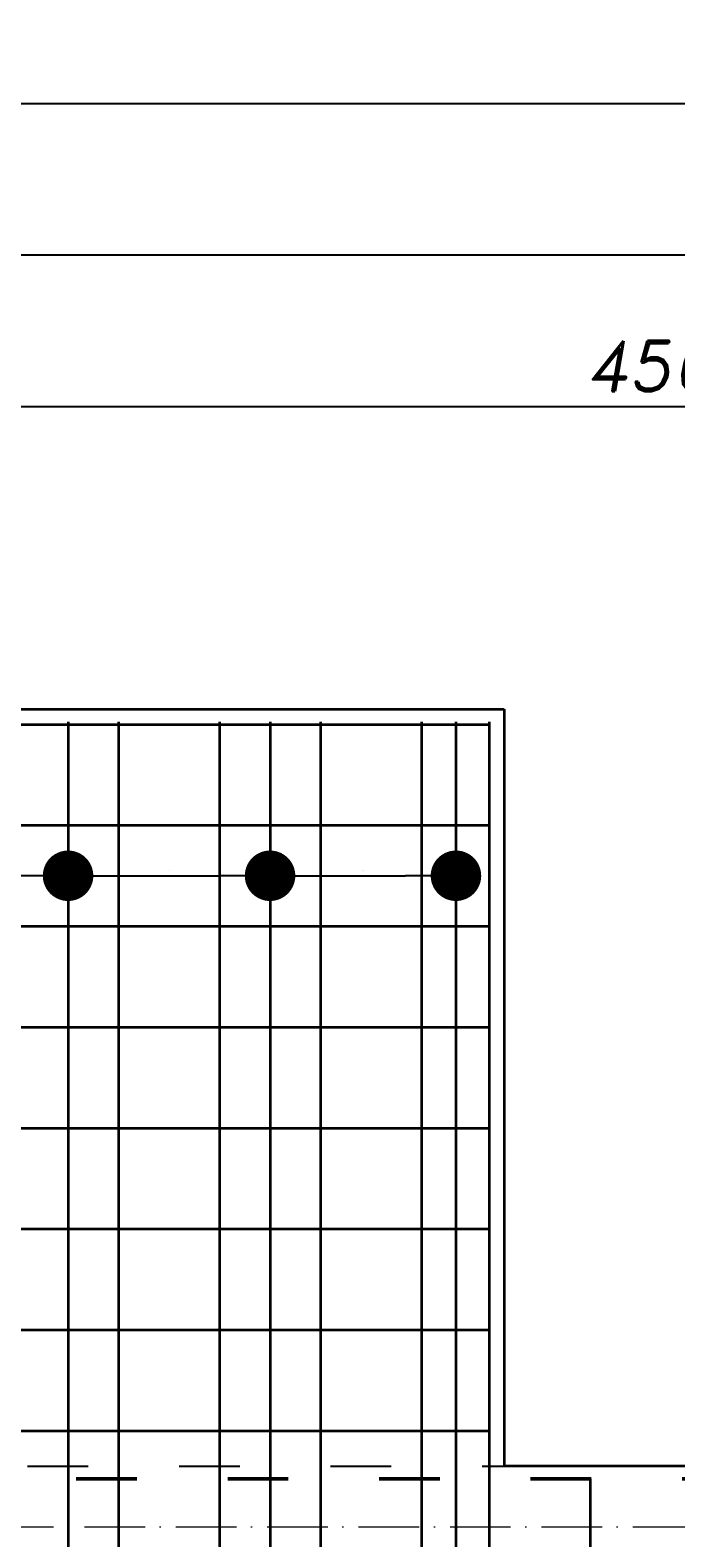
# Model space of a CAD drawing. Header units: millimetres. Extents: x 295948 to 312016, y 6878 to 18016.
# Tile 229 of 252: x 309270 to 309398, y 15277 to 15576. Entities that reach past the tile are written whole.
import ezdxf

# ---------------------------------------------------------------- set-up
doc = ezdxf.new("R2010")
doc.units = ezdxf.units.MM
doc.linetypes.add('ACAD_ISO03W100', pattern=[30, 12, -18])
doc.linetypes.add('ACAD_ISO10W100', pattern=[18, 12, -3, 0, -3])
for name, color, linetype, lineweight in [('konstrukcja', 3, 'Continuous', 35), ('konstrukcja wymiary', 1, 'Continuous', 13), ('osie', 5, 'ACAD_ISO10W100', 13), ('zbrojenie', 4, 'Continuous', 50), ('zbrojenie płyty', 141, 'Continuous', 35)]:
    doc.layers.add(name, color=color, linetype=linetype, lineweight=lineweight)
doc.layers.add('przerywane', color=6, linetype='ACAD_ISO03W100')
doc.styles.add('KONSTRUKCJA', font='romand.shx', dxfattribs={"oblique": 10})
doc.styles.get("Standard").update_dxf_attribs({"font": 'romand.shx', "oblique": 10})
doc.dimstyles.new('150', dxfattribs={"dimtxt": 10, "dimasz": 7, "dimexe": 1.25, "dimexo": 0.625, "dimgap": 3, "dimtad": 1, "dimdec": 0, "dimrnd": 0.5, "dimtxsty": 'KONSTRUKCJA', "dimblk": 'ARCHTICK', "dimcen": 2.5, "dimadec": 0, "dimazin": 0, "dimtfac": 1, "dimtdec": 0, "dimtix": 1, "dimtmove": 0, "dimatfit": 3, "dimfxl": 4, "dimfxlon": 1, "dimarcsym": 0})
doc.dimstyles.new('kropki', dxfattribs={"dimtxt": 0.001, "dimasz": 10, "dimexe": 1.25, "dimexo": 0.625, "dimgap": 1, "dimtad": 1, "dimtxsty": 'Standard', "dimblk": 'DOT', "dimcen": 2.5, "dimadec": 0, "dimazin": 0, "dimtfac": 1, "dimtmove": 0, "dimatfit": 3, "dimfxl": 1, "dimfxlon": 1, "dimarcsym": 0})

# ---------------------------------------------------------------- blocks, each defined once
blk = doc.blocks.new('_ArchTick')
at = {"color": 0, "linetype": 'ByBlock', "lineweight": 13, "const_width": 0.15}
blk.add_lwpolyline([(-0.5, -0.5), (0.5, 0.5)], dxfattribs=at)
blk = doc.blocks.new('*D914')
at = {"layer": 'Defpoints', "color": 0, "transparency": 16777216}
for p in [(309620.63, 15501.22), (309620.63, 14520.22), (309164.63, 14393.22)]:
    blk.add_point(p, dxfattribs=at)
at = {"layer": 'konstrukcja wymiary', "color": 0, "lineweight": -2, "transparency": 16777216}
for p, q in [((309164.63, 15497.22), (309164.63, 15502.47)), ((309164.63, 15501.22), (309620.63, 15501.22)), ((309620.63, 15497.22), (309620.63, 15502.47))]:
    blk.add_line(p, q, dxfattribs=at)
at = {"layer": 'konstrukcja wymiary', "color": 0, "lineweight": -2, "transparency": 16777216, "xscale": 7, "yscale": 7, "zscale": 7, "rotation": 180}
blk.add_blockref('_ArchTick', (309164.63, 15501.22), dxfattribs=at)
at = {"layer": 'konstrukcja wymiary', "color": 0, "lineweight": -2, "transparency": 16777216, "xscale": 7, "yscale": 7, "zscale": 7}
blk.add_blockref('_ArchTick', (309620.63, 15501.22), dxfattribs=at)
at = {"layer": 'konstrukcja wymiary', "color": 0, "transparency": 16777216, "insert": (309392.63, 15509.22), "char_height": 10, "attachment_point": 5, "style": 'KONSTRUKCJA'}
blk.add_mtext('456', dxfattribs=at)
blk = doc.blocks.new('*D927')
at = {"layer": 'Defpoints', "color": 0, "transparency": 16777216}
for p in [(308988.63, 15531.22), (308988.63, 15291.22), (309408.63, 15291.22)]:
    blk.add_point(p, dxfattribs=at)
at = {"layer": 'konstrukcja wymiary', "color": 0, "lineweight": -2, "transparency": 16777216}
for p, q in [((308988.63, 15527.22), (308988.63, 15532.47)), ((309408.63, 15531.22), (308988.63, 15531.22)), ((309408.63, 15527.22), (309408.63, 15532.47))]:
    blk.add_line(p, q, dxfattribs=at)
at = {"layer": 'konstrukcja wymiary', "color": 0, "lineweight": -2, "transparency": 16777216, "xscale": 7, "yscale": 7, "zscale": 7, "rotation": 180}
blk.add_blockref('_ArchTick', (308988.63, 15531.22), dxfattribs=at)
at = {"layer": 'konstrukcja wymiary', "color": 0, "lineweight": -2, "transparency": 16777216, "xscale": 7, "yscale": 7, "zscale": 7}
blk.add_blockref('_ArchTick', (309408.63, 15531.22), dxfattribs=at)
at = {"layer": 'konstrukcja wymiary', "color": 0, "transparency": 16777216, "insert": (309198.63, 15539.22), "char_height": 10, "attachment_point": 5, "style": 'KONSTRUKCJA'}
blk.add_mtext('420', dxfattribs=at)
blk = doc.blocks.new('*D928')
at = {"layer": 'Defpoints', "color": 0, "transparency": 16777216}
for p in [(310760.63, 15561.22), (308976.63, 15291.22), (310760.63, 15291.22)]:
    blk.add_point(p, dxfattribs=at)
at = {"layer": 'konstrukcja wymiary', "color": 0, "lineweight": -2, "transparency": 16777216}
for p, q in [((308976.63, 15557.22), (308976.63, 15562.47)), ((308976.63, 15561.22), (310760.63, 15561.22)), ((310760.63, 15557.22), (310760.63, 15562.47))]:
    blk.add_line(p, q, dxfattribs=at)
at = {"layer": 'konstrukcja wymiary', "color": 0, "lineweight": -2, "transparency": 16777216, "xscale": 7, "yscale": 7, "zscale": 7, "rotation": 180}
blk.add_blockref('_ArchTick', (308976.63, 15561.22), dxfattribs=at)
at = {"layer": 'konstrukcja wymiary', "color": 0, "lineweight": -2, "transparency": 16777216, "xscale": 7, "yscale": 7, "zscale": 7}
blk.add_blockref('_ArchTick', (310760.63, 15561.22), dxfattribs=at)
at = {"layer": 'konstrukcja wymiary', "color": 0, "transparency": 16777216, "insert": (309868.63, 15569.22), "char_height": 10, "attachment_point": 5, "style": 'KONSTRUKCJA'}
blk.add_mtext('1784', dxfattribs=at)
blk = doc.blocks.new('_Dot')
at = {"color": 0, "linetype": 'ByBlock', "lineweight": -2}
blk.add_line((-0.5, 0), (-1, 0), dxfattribs=at)
at = {"color": 0, "linetype": 'ByBlock', "const_width": 0.5}
blk.add_lwpolyline([(-0.25, 0, 1), (0.25, 0, 1)], format="xyb", close=True, dxfattribs=at)
blk = doc.blocks.new('*D1136')
at = {"layer": 'Defpoints', "color": 0, "transparency": 16777216}
for p in [(309067.52, 15438.22), (309057.75, 15418.22), (309739.23, 15418.22)]:
    blk.add_point(p, dxfattribs=at)
at = {"layer": 'konstrukcja wymiary', "color": 0, "lineweight": -2, "transparency": 16777216}
for p, q in [((309057.75, 15448.22), (309057.75, 15458.22)), ((309058.75, 15438.22), (309056.5, 15438.22)), ((309057.75, 15438.22), (309057.75, 15418.22)), ((309058.75, 15418.22), (309056.5, 15418.22)), ((309057.75, 15408.22), (309057.75, 15398.22))]:
    blk.add_line(p, q, dxfattribs=at)
at = {"layer": 'konstrukcja wymiary', "color": 0, "lineweight": -2, "transparency": 16777216, "xscale": 10, "yscale": 10, "zscale": 10}
for p, rotation in [((309057.75, 15438.22), 270), ((309057.75, 15418.22), 90)]:
    blk.add_blockref('_Dot', p, dxfattribs=dict(at, rotation=rotation))
at = {"layer": 'konstrukcja wymiary', "color": 0, "transparency": 16777216, "insert": (309056.75, 15428.22), "char_height": 0.001, "attachment_point": 5, "rotation": 90}
blk.add_mtext('20', dxfattribs=at)
blk = doc.blocks.new('*D1141')
at = {"layer": 'Defpoints', "color": 0, "transparency": 16777216}
for p in [(309067.53, 15318.22), (309057.75, 15298.22), (309739.24, 15298.22)]:
    blk.add_point(p, dxfattribs=at)
at = {"layer": 'konstrukcja wymiary', "color": 0, "lineweight": -2, "transparency": 16777216}
for p, q in [((309057.75, 15328.22), (309057.75, 15338.22)), ((309058.75, 15318.22), (309056.5, 15318.22)), ((309057.75, 15318.22), (309057.75, 15298.22)), ((309058.75, 15298.22), (309056.5, 15298.22)), ((309057.75, 15288.22), (309057.75, 15278.22))]:
    blk.add_line(p, q, dxfattribs=at)
at = {"layer": 'konstrukcja wymiary', "color": 0, "lineweight": -2, "transparency": 16777216, "xscale": 10, "yscale": 10, "zscale": 10}
for p, rotation in [((309057.75, 15318.22), 270), ((309057.75, 15298.22), 90)]:
    blk.add_blockref('_Dot', p, dxfattribs=dict(at, rotation=rotation))
at = {"layer": 'konstrukcja wymiary', "color": 0, "transparency": 16777216, "insert": (309056.75, 15308.22), "char_height": 0.001, "attachment_point": 5, "rotation": 90}
blk.add_mtext('20', dxfattribs=at)
blk = doc.blocks.new('*D1369')
at = {"layer": 'Defpoints', "color": 0, "transparency": 16777216}
for p in [(309237.52, 15418.22), (309277.52, 15418.22), (309277.52, 15408.22)]:
    blk.add_point(p, dxfattribs=at)
at = {"layer": 'konstrukcja wymiary', "color": 0, "lineweight": -2, "transparency": 16777216}
for p, q in [((309237.52, 15409.22), (309237.52, 15406.97)), ((309247.52, 15408.22), (309267.52, 15408.22)), ((309277.52, 15409.22), (309277.52, 15406.97))]:
    blk.add_line(p, q, dxfattribs=at)
at = {"layer": 'konstrukcja wymiary', "color": 0, "lineweight": -2, "transparency": 16777216, "xscale": 10, "yscale": 10, "zscale": 10, "rotation": 180}
blk.add_blockref('_Dot', (309237.52, 15408.22), dxfattribs=at)
at = {"layer": 'konstrukcja wymiary', "color": 0, "lineweight": -2, "transparency": 16777216, "xscale": 10, "yscale": 10, "zscale": 10}
blk.add_blockref('_Dot', (309277.52, 15408.22), dxfattribs=at)
at = {"layer": 'konstrukcja wymiary', "color": 0, "transparency": 16777216, "insert": (309257.52, 15409.22), "char_height": 0.001, "attachment_point": 5}
blk.add_mtext('40', dxfattribs=at)
blk = doc.blocks.new('*D1370')
at = {"layer": 'Defpoints', "color": 0, "transparency": 16777216}
for p in [(309277.52, 15418.22), (309317.52, 15418.22), (309317.52, 15408.22)]:
    blk.add_point(p, dxfattribs=at)
at = {"layer": 'konstrukcja wymiary', "color": 0, "lineweight": -2, "transparency": 16777216}
for p, q in [((309277.52, 15409.22), (309277.52, 15406.97)), ((309287.52, 15408.22), (309307.52, 15408.22)), ((309317.52, 15409.22), (309317.52, 15406.97))]:
    blk.add_line(p, q, dxfattribs=at)
at = {"layer": 'konstrukcja wymiary', "color": 0, "lineweight": -2, "transparency": 16777216, "xscale": 10, "yscale": 10, "zscale": 10, "rotation": 180}
blk.add_blockref('_Dot', (309277.52, 15408.22), dxfattribs=at)
at = {"layer": 'konstrukcja wymiary', "color": 0, "lineweight": -2, "transparency": 16777216, "xscale": 10, "yscale": 10, "zscale": 10}
blk.add_blockref('_Dot', (309317.52, 15408.22), dxfattribs=at)
at = {"layer": 'konstrukcja wymiary', "color": 0, "transparency": 16777216, "insert": (309297.52, 15409.22), "char_height": 0.001, "attachment_point": 5}
blk.add_mtext('40', dxfattribs=at)
blk = doc.blocks.new('*D1371')
at = {"layer": 'Defpoints', "color": 0, "transparency": 16777216}
for p in [(309317.52, 15418.22), (309354.34, 15418.22), (309354.34, 15408.22)]:
    blk.add_point(p, dxfattribs=at)
at = {"layer": 'konstrukcja wymiary', "color": 0, "lineweight": -2, "transparency": 16777216}
for p, q in [((309317.52, 15409.22), (309317.52, 15406.97)), ((309327.52, 15408.22), (309344.34, 15408.22)), ((309354.34, 15409.22), (309354.34, 15406.97))]:
    blk.add_line(p, q, dxfattribs=at)
at = {"layer": 'konstrukcja wymiary', "color": 0, "lineweight": -2, "transparency": 16777216, "xscale": 10, "yscale": 10, "zscale": 10, "rotation": 180}
blk.add_blockref('_Dot', (309317.52, 15408.22), dxfattribs=at)
at = {"layer": 'konstrukcja wymiary', "color": 0, "lineweight": -2, "transparency": 16777216, "xscale": 10, "yscale": 10, "zscale": 10}
blk.add_blockref('_Dot', (309354.34, 15408.22), dxfattribs=at)
at = {"layer": 'konstrukcja wymiary', "color": 0, "transparency": 16777216, "insert": (309335.93, 15409.22), "char_height": 0.001, "attachment_point": 5}
blk.add_mtext('36,82', dxfattribs=at)

msp = doc.modelspace()

# ---------------------------------------------------------------- linework, layer by layer
at = {"layer": 'konstrukcja'}
for p, q in [((309029.518, 15441.224), (309363.918, 15441.224)), ((309363.918, 15441.224), (309363.918, 15291.224)), ((309701.231, 15291.224), (309363.918, 15291.224))]:
    msp.add_line(p, q, dxfattribs=at)
at = {"layer": 'osie'}
msp.add_line((308773.963, 15279.224), (310778.683, 15279.224), dxfattribs=at)
at = {"layer": 'przerywane'}
msp.add_line((309029.518, 15291.224), (309363.918, 15291.224), dxfattribs=at)
at = {"layer": 'zbrojenie', "linetype": 'ACAD_ISO03W100'}
msp.add_line((308979.131, 15288.724), (310758.131, 15288.724), dxfattribs=at)
at = {"layer": 'zbrojenie płyty'}
for p, q in [((309032.518, 15438.224), (309360.918, 15438.224)), ((309277.518, 15438.724), (309277.518, 15138.724)), ((309287.518, 15438.724), (309287.518, 14549.224)), ((309307.518, 15438.724), (309307.518, 14549.224)), ((309317.518, 15438.724), (309317.518, 15138.724)), ((309327.518, 15438.724), (309327.518, 14549.224)), ((309347.518, 15438.724), (309347.518, 14549.224)), ((309354.342, 15438.724), (309354.342, 15138.724)), ((309360.918, 15438.724), (309360.918, 14549.224)), ((309032.52, 15418.224), (309360.918, 15418.224)), ((309032.522, 15398.224), (309360.918, 15398.224)), ((309032.525, 15378.224), (309360.918, 15378.224)), ((309032.52, 15358.224), (309360.918, 15358.224)), ((309032.522, 15338.224), (309360.918, 15338.224)), ((309032.525, 15318.224), (309360.918, 15318.224)), ((309032.525, 15298.224), (309360.918, 15298.224)), ((309380.918, 15288.724), (309380.918, 14549.224))]:
    msp.add_line(p, q, dxfattribs=at)

# ---------------------------------------------------------------- dimensions: what is measured, and where the dimension line sits
at = {"layer": 'konstrukcja wymiary'}
dim = msp.add_linear_dim(base=(310760.631, 15561.224), p1=(308976.631, 15291.224), p2=(310760.631, 15291.224), dimstyle='150', dxfattribs=at)
dim.commit()
dim.dimension.update_dxf_attribs({"geometry": '*D928', "text_midpoint": (309868.631, 15569.224)})
for base, p1, p2, dimstyle, picture, middle in [((308988.631, 15531.224), (309408.631, 15291.224), (308988.631, 15291.224), '150', '*D927', (309198.631, 15539.224)), ((309620.631, 15501.224), (309164.631, 14393.224), (309620.631, 14520.224), '150', '*D914', (309392.631, 15509.224)), ((309277.518, 15408.217), (309237.518, 15418.224), (309277.518, 15418.224), 'kropki', '*D1369', (309257.518, 15409.217)), ((309317.518, 15408.217), (309277.518, 15418.224), (309317.518, 15418.224), 'kropki', '*D1370', (309297.518, 15409.217)), ((309354.342, 15408.217), (309317.518, 15418.224), (309354.342, 15418.224), 'kropki', '*D1371', (309335.93, 15409.217))]:
    dim = msp.add_linear_dim(base=base, p1=p1, p2=p2, dimstyle=dimstyle, override={"dimtmove": 1}, dxfattribs=at)
    dim.commit()
    dim.dimension.update_dxf_attribs({"geometry": picture, "text_midpoint": middle})
dim = msp.add_linear_dim(base=(309057.75, 15418.224), p1=(309067.518, 15438.224), p2=(309739.231, 15418.224), angle=90, dimstyle='kropki', dxfattribs=at)
dim.commit()
dim.dimension.update_dxf_attribs({"geometry": '*D1136', "text_midpoint": (309056.75, 15428.224)})
dim = msp.add_linear_dim(base=(309057.75, 15298.224), p1=(309067.531, 15318.224), p2=(309739.245, 15298.224), angle=90, dimstyle='kropki', override={"dimtmove": 1}, dxfattribs=at)
dim.commit()
dim.dimension.update_dxf_attribs({"geometry": '*D1141', "text_midpoint": (309056.75, 15308.224)})

doc.saveas('drawing.dxf')
